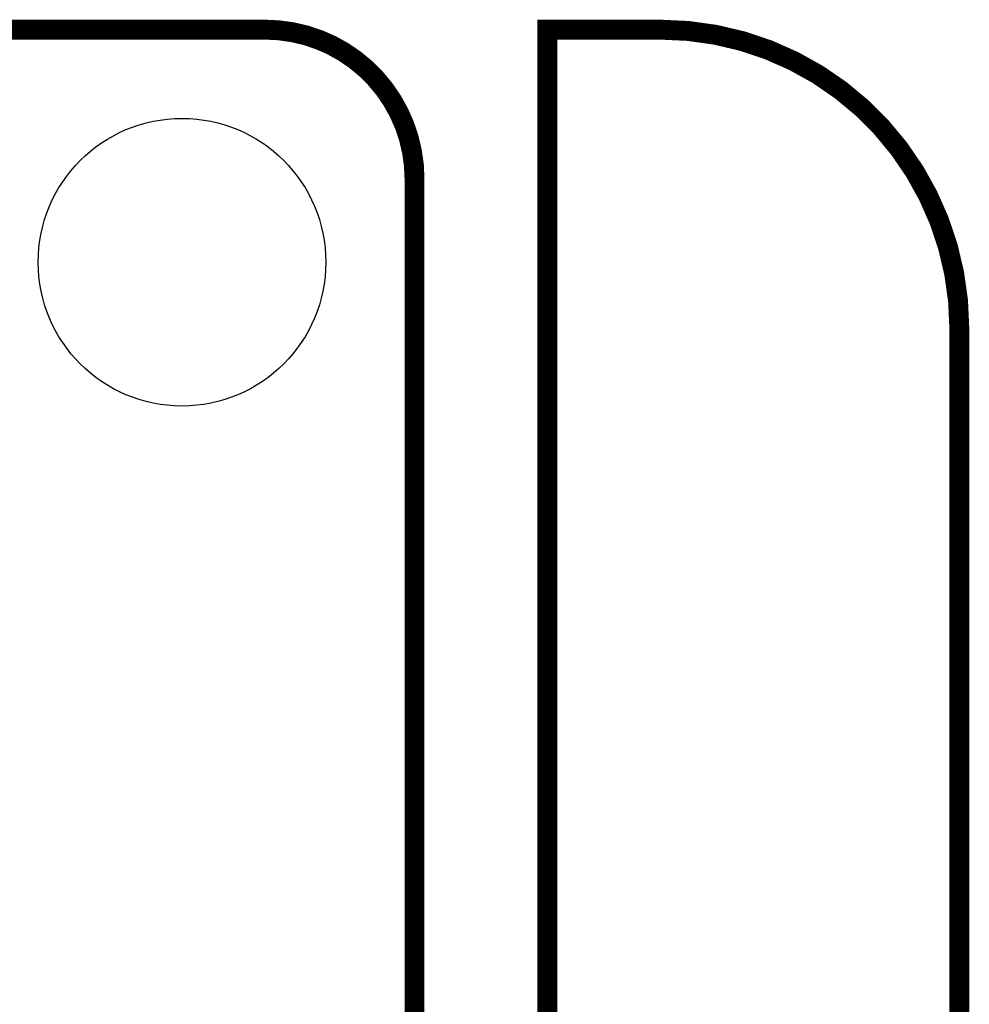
# Model space of a CAD drawing. Extents: x -0.05 to 0.95, y -0.15 to 1.54.
# Tile 27 of 27: x 0.67 to 0.95, y 1.25 to 1.54. Entities that reach past the tile are written whole.
import ezdxf

# ---------------------------------------------------------------- set-up
doc = ezdxf.new("R2010")
doc.units = 0
doc.layers.get('0').update_dxf_attribs({"linetype": 'CONTINUOUS'})
doc.layers.add('AMBIENT_26_CLICK_V100_GKO', color=5, linetype='CONTINUOUS')
doc.layers.add('AMBIENT_26_CLICK_V100_GTS', color=12, linetype='CONTINUOUS')

# ---------------------------------------------------------------- blocks, each defined once
blk = doc.blocks.new('ROUND_2')
blk.add_circle((0, 0), 0.0433)

msp = doc.modelspace()

# ---------------------------------------------------------------- linework, layer by layer
at = {"layer": 'AMBIENT_26_CLICK_V100_GKO', "const_width": 0.006}
for points in [[(0.161, 1.54), (0.741, 1.54)], [(0.826, 0.9764), (0.826, 1.54), (0.86, 1.54)], [(0.786, 1.06), (0.786, 1.495)], [(0.95, -0.05), (0.95, 1.45)]]:
    msp.add_lwpolyline(points, dxfattribs=at)
for points in [[(0.786, 1.495, 0.414214), (0.741, 1.54)], [(0.95, 1.45, 0.414214), (0.86, 1.54)]]:
    msp.add_lwpolyline(points, format="xyb", dxfattribs=at)

# ---------------------------------------------------------------- block references
at = {"layer": 'AMBIENT_26_CLICK_V100_GTS'}
msp.add_blockref('ROUND_2', (0.716, 1.47), dxfattribs=at)

doc.saveas('drawing.dxf')
